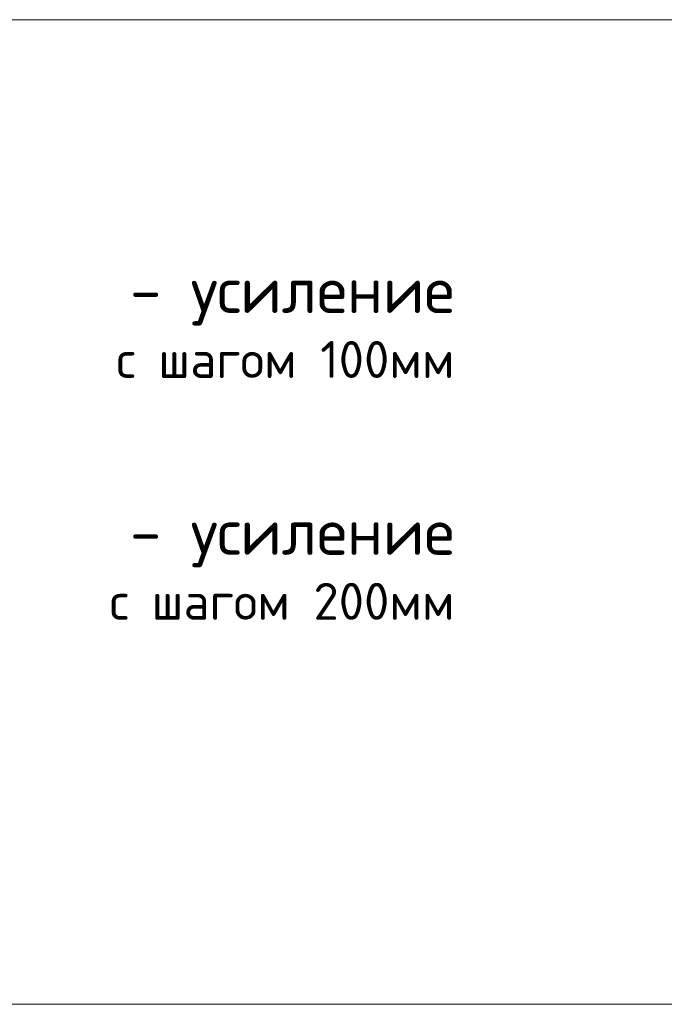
# Model space of a CAD drawing. Header units: metres. Extents: x -38 to 97, y -15 to 21.
# Tile 80 of 87: x 77.133 to 77.657, y 7.672 to 8.472. Entities that reach past the tile are written whole.
import ezdxf

# ---------------------------------------------------------------- set-up
doc = ezdxf.new("R2010")
doc.units = ezdxf.units.M

msp = doc.modelspace()

# ---------------------------------------------------------------- linework, layer by layer
at = {"color": 7, "linetype": 'Continuous', "lineweight": 13, "transparency": 33554687}
for p, q in [((86.41979, 8.47171), (67.91979, 8.47171)), ((86.41979, 7.67171), (67.91979, 7.67171))]:
    msp.add_line(p, q, dxfattribs=at)

# ---------------------------------------------------------------- texts
at = {"color": 7, "linetype": 'Continuous', "lineweight": 13, "transparency": 33554687, "char_height": 0.0375, "attachment_point": 3, "line_spacing_factor": 0.963855}
for s, insert, width in [('\\A1;{\\fISOCPEUR|i0|b0;\\H0.037500;\\W1.000000;\\C7;- усиление}\\P{\\fISOCPEUR|i0|b0;\\H0.030000;\\W1.000000;\\C7;с шагом 100мм}\\P', (77.48651, 8.27088), 0.3287813), ('\\A1;{\\fISOCPEUR|i0|b0;\\H0.037500;\\W1.000000;\\C7;- усиление}\\P{\\fISOCPEUR|i0|b0;\\H0.030000;\\W1.000000;\\C7;с шагом 100мм}\\P', (77.48651, 8.27088), 0.3287813), ('\\A1;{\\fISOCPEUR|i0|b0;\\H0.037500;\\W1.000000;\\C7;- усиление}\\P{\\fISOCPEUR|i0|b0;\\H0.030000;\\W1.000000;\\C7;с шагом 200мм}\\P', (77.48651, 8.07438), 0.3550313), ('\\A1;{\\fISOCPEUR|i0|b0;\\H0.037500;\\W1.000000;\\C7;- усиление}\\P{\\fISOCPEUR|i0|b0;\\H0.030000;\\W1.000000;\\C7;с шагом 200мм}\\P', (77.48651, 8.07438), 0.3550313)]:
    msp.add_mtext(s, dxfattribs=dict(at, insert=insert, width=width))

doc.saveas('drawing.dxf')
